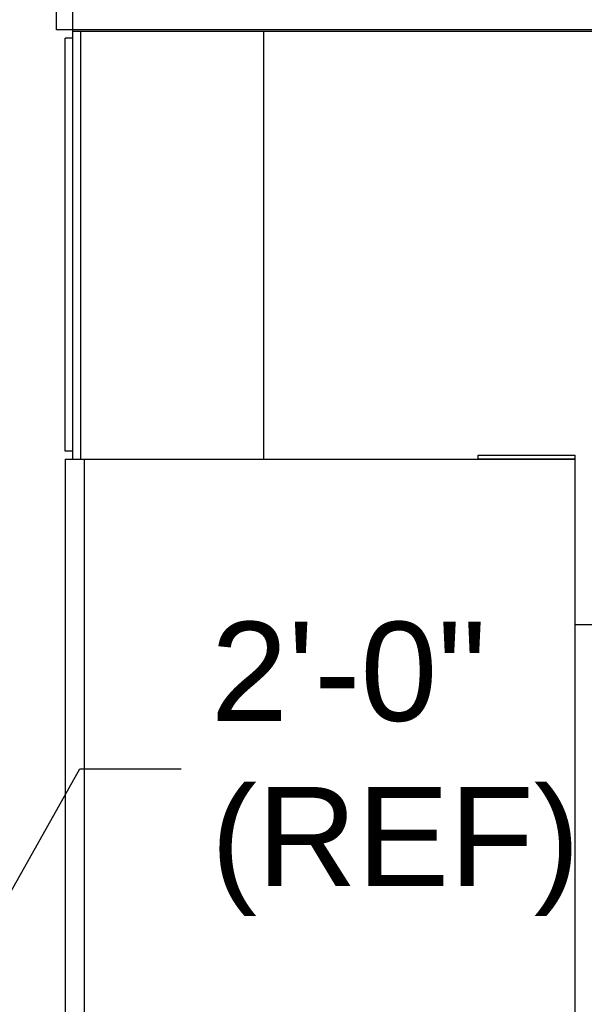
# Model space of a CAD drawing. Header units: inches. Extents: x 170 to 312, y 215 to 248.
# Tile 153 of 216: x 201.052 to 201.586, y 242.868 to 243.799. Entities that reach past the tile are written whole.
import ezdxf

# ---------------------------------------------------------------- set-up
doc = ezdxf.new("R2010")
doc.units = ezdxf.units.IN
doc.header["$LTSCALE"] = 0.25
doc.header["$MEASUREMENT"] = 0
doc.layers.add('ANNOTATIONS', color=1, linetype='Continuous')
doc.layers.add('STANDARD MOTOR LH', color=7, linetype='Continuous')
doc.styles.add('ARIAL', font='arial.ttf', dxfattribs={"height": 0.09375})
doc.styles.add('ROMANS', font='Romans', dxfattribs={"height": 0.09375})
doc.styles.get("Standard").update_dxf_attribs({"font": 'romans.shx'})
doc.dimstyles.get("Standard").update_dxf_attribs({"dimscale": 60, "dimtxt": 0.0833, "dimasz": 0.0833, "dimexe": 0.0833, "dimexo": 0.04, "dimgap": 0.09, "dimtad": 0, "dimtih": 1, "dimtoh": 1, "dimdec": 4, "dimzin": 1, "dimdsep": 46, "dimlunit": 4, "dimtxsty": 'Standard', "dimcen": 0.09, "dimclrt": 150, "dimadec": 4, "dimazin": 2, "dimtfac": 1, "dimtdec": 0, "dimtofl": 0, "dimtmove": 0, "dimatfit": 3, "dimfxl": 1, "dimtolj": 1, "dimtzin": 0, "dimlwd": -1, "dimlwe": -1, "dimarcsym": 1})
doc.dimstyles.new('STANDARD$0', dxfattribs={"dimtxt": 0.09375, "dimasz": 0.09375, "dimexe": 0.03125, "dimexo": 0.046875, "dimgap": 0.09, "dimtad": 0, "dimtih": 1, "dimtoh": 1, "dimdec": 4, "dimzin": 0, "dimdsep": 46, "dimtxsty": 'ARIAL', "dimcen": 0.09, "dimadec": 0, "dimazin": 0, "dimtfac": 1, "dimtdec": 4, "dimtofl": 0, "dimtmove": 0, "dimatfit": 1, "dimfxl": 1, "dimtolj": 1, "dimtzin": 0, "dimarcsym": 0})

# ---------------------------------------------------------------- blocks, each defined once
blk = doc.blocks.new('*D49')
at = {"layer": 'ANNOTATIONS', "color": 0, "lineweight": -2, "transparency": 16777216}
for p, q in [((200.39452, 244.66695), (200.39452, 245.27457)), ((201.59521, 243.2737), (201.59521, 245.27457)), ((200.48827, 245.24332), (200.81377, 245.24332)), ((201.50146, 245.24332), (201.17596, 245.24332))]:
    blk.add_line(p, q, dxfattribs=at)
at = {"layer": 'ANNOTATIONS', "color": 0, "transparency": 16777216}
for points in [[(200.48827, 245.25895), (200.48827, 245.2277), (200.39452, 245.24332)], [(201.50146, 245.25895), (201.50146, 245.2277), (201.59521, 245.24332)]]:
    blk.add_solid(points, dxfattribs=at)
at = {"layer": 'defpoints', "color": 0, "transparency": 16777216}
for p in [(200.39452, 245.24332), (200.39452, 244.62008), (201.59521, 243.22683)]:
    blk.add_point(p, dxfattribs=at)
at = {"layer": 'ANNOTATIONS', "color": 0, "transparency": 16777216, "insert": (200.99486, 245.24332), "char_height": 0.09375, "attachment_point": 5, "style": 'ARIAL'}
blk.add_mtext('\\A1;20"', dxfattribs=at)
blk = doc.blocks.new('*D50')
at = {"layer": 'ANNOTATIONS', "color": 0, "lineweight": -2, "transparency": 16777216}
for p, q in [((200.53271, 244.27169), (200.53271, 244.84086)), ((201.59521, 243.2737), (201.59521, 244.84086)), ((200.62646, 244.80961), (200.77885, 244.80961)), ((201.50146, 244.80961), (201.34907, 244.80961))]:
    blk.add_line(p, q, dxfattribs=at)
at = {"layer": 'ANNOTATIONS', "color": 0, "transparency": 16777216}
for points in [[(200.62646, 244.82524), (200.62646, 244.79399), (200.53271, 244.80961)], [(201.50146, 244.82524), (201.50146, 244.79399), (201.59521, 244.80961)]]:
    blk.add_solid(points, dxfattribs=at)
at = {"layer": 'defpoints', "color": 0, "transparency": 16777216}
for p in [(201.59521, 244.80961), (200.53271, 244.22482), (201.59521, 243.22683)]:
    blk.add_point(p, dxfattribs=at)
at = {"layer": 'ANNOTATIONS', "color": 0, "transparency": 16777216, "insert": (201.06396, 244.80961), "char_height": 0.09375, "attachment_point": 5, "style": 'ARIAL'}
blk.add_mtext('\\A1;17 3/8"', dxfattribs=at)

msp = doc.modelspace()

# ---------------------------------------------------------------- linework, layer by layer
at = {"layer": 'STANDARD MOTOR LH'}
for p, q in [((201.10264, 243.38308), (201.10264, 244.66433)), ((201.08702, 243.78933), (201.08702, 244.57058)), ((207.11045, 243.78933), (201.08702, 243.78933)), ((207.11045, 243.78785), (201.10264, 243.78785)), ((201.11008, 243.38308), (201.11008, 243.78785)), ((201.28271, 243.78785), (201.28271, 243.38308)), ((201.10264, 243.78151), (201.09514, 243.78151)), ((201.09514, 243.39089), (201.09514, 243.78151)), ((201.10264, 243.39089), (201.09514, 243.39089)), ((201.09521, 243.38308), (201.09521, 240.10183)), ((201.09521, 243.38308), (201.57733, 243.38308)), ((201.11308, 243.38308), (201.11308, 240.10183)), ((201.48583, 243.38704), (201.57733, 243.38704)), ((201.48583, 243.38308), (201.48583, 243.38704)), ((201.48583, 243.38367), (201.57733, 243.38367)), ((201.57733, 243.38704), (201.57733, 240.10183)), ((201.57733, 243.22683), (201.59521, 243.22683))]:
    msp.add_line(p, q, dxfattribs=at)

# ---------------------------------------------------------------- texts
at = {"layer": 'ANNOTATIONS', "insert": (201.23306, 243.09025), "char_height": 0.09375, "attachment_point": 4, "style": 'ARIAL'}
msp.add_mtext('2\'-0"\\P(REF)', dxfattribs=at)

# ---------------------------------------------------------------- dimensions: what is measured, and where the dimension line sits
at = {"layer": 'ANNOTATIONS'}
for base, p1, p2, text, picture, middle in [((200.39452, 245.24332), (201.59521, 243.22683), (200.39452, 244.62008), '20"', '*D49', (200.99486, 245.24332)), ((201.59521, 244.80961), (200.53271, 244.22482), (201.59521, 243.22683), '17 3/8"', '*D50', (201.06396, 244.80961))]:
    dim = msp.add_linear_dim(base=base, p1=p1, p2=p2, text=text, dimstyle='STANDARD$0', dxfattribs=at)
    dim.commit()
    dim.dimension.update_dxf_attribs({"geometry": picture, "text_midpoint": middle, "dimtype": 160})

# ---------------------------------------------------------------- leaders
at = {"layer": 'ANNOTATIONS', "has_arrowhead": 0}
msp.add_leader([(200.90621, 242.72933), (201.10915, 243.09025), (201.20496, 243.09025)], dimstyle='Standard', override={"dimtxt": 0.09375, "dimasz": 0.09375, "dimexe": 0.046875, "dimgap": 0.09, "dimtad": 0, "dimtih": 0, "dimtoh": 0, "dimtxsty": 'ROMANS'}, dxfattribs=at)

doc.saveas('drawing.dxf')
